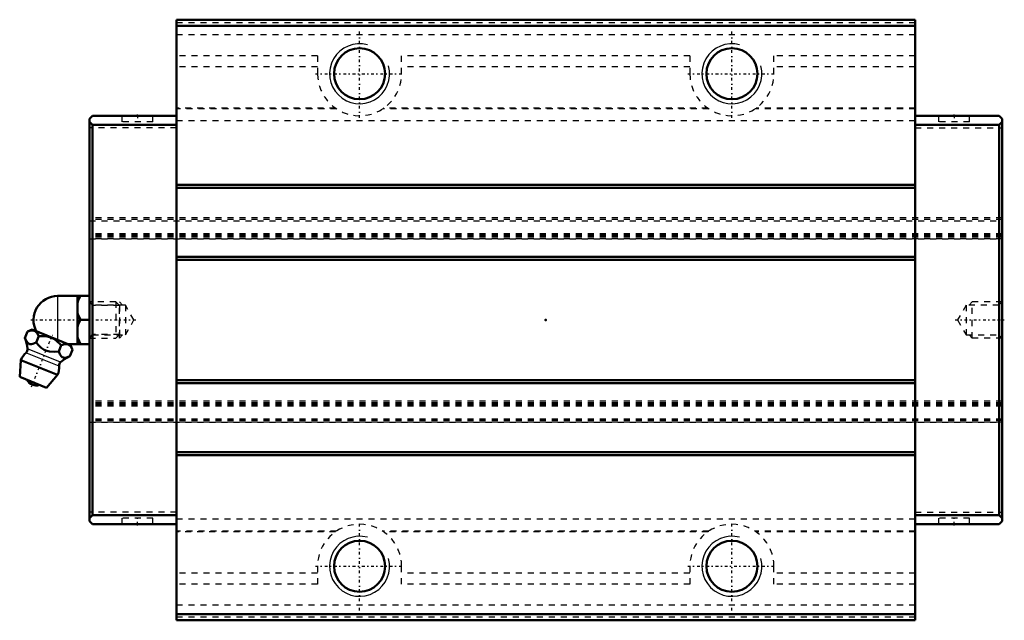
# Model space of a CAD drawing. Header units: millimetres. Extents: x -88 to 76, y -50 to 50.
import ezdxf

# ---------------------------------------------------------------- set-up
doc = ezdxf.new("R2010")
doc.units = ezdxf.units.MM
doc.linetypes.add('Center', pattern=[1.5, 0.45, -0.5, 0.05, -0.5])
doc.linetypes.add('Dashed', pattern=[2, 1, -1])
for name, color, linetype, lineweight in [('2d ConnectionPoints', 7, 'Continuous', 50), ('AM_0', 7, 'Continuous', 50), ('AM_4', 3, 'Continuous', 25), ('AM_5', 3, 'Continuous', 25), ('AM_7', 7, 'Center', 25), ('AM_9', 6, 'Dashed', 25)]:
    doc.layers.add(name, color=color, linetype=linetype, lineweight=lineweight)

# ---------------------------------------------------------------- blocks, each defined once
blk = doc.blocks.new('1_B_M6F_SHS_grease_nipple_joint_0_in_SHS35LC1SS_GK__BLOCK_B_M6F1__4')
at = {"layer": 'AM_0'}
for p, q in [((-81.3, 4), (-76, 4)), ((-78, 4), (-78, -4)), ((-77.5, 0), (-76, 0)), ((-85.51, -1.6), (-86.29, -1.93)), ((-79.12, -4.18), (-85.51, -1.6)), ((-86.72, -3), (-86.29, -1.93)), ((-84.85, -3.76), (-84.42, -2.69)), ((-81.1, -5.27), (-80.67, -4.2)), ((-79.58, -4), (-76, -4)), ((-78.79, -4.96), (-79.12, -4.18)), ((-79.23, -6.03), (-78.79, -4.96)), ((-87.4, -6.67), (-87.6, -9.49)), ((-81.28, -9.14), (-87.4, -6.67)), ((-83.11, -11.31), (-87.6, -9.49)), ((-83.11, -11.31), (-81.28, -9.14))]:
    blk.add_line(p, q, dxfattribs=at)
for points in [[(-77.5, 4), (-77.79, 3.44), (-78, 2.85)], [(-78, 1.15), (-77.94, 0.96), (-77.5, 0)], [(-77.5, 0), (-77.79, -0.56), (-78, -1.15)], [(-86.72, -3), (-86.54, -3.4), (-86.32, -3.74), (-86.13, -3.91), (-85.91, -4), (-85.66, -4.01), (-85.4, -3.96), (-84.85, -3.76)], [(-84.42, -2.69), (-84.68, -2.21), (-85.04, -1.86), (-85.34, -1.76), (-85.69, -1.75), (-86.29, -1.93)], [(-80.67, -4.2), (-81.51, -3.42), (-82.03, -3.09), (-82.61, -2.85), (-83.21, -2.71), (-83.83, -2.67), (-84.42, -2.69)], [(-78, -2.85), (-77.94, -3.04), (-77.5, -4)], [(-84.85, -3.76), (-84.42, -4.23), (-84, -4.62), (-83.53, -4.95), (-83.1, -5.15), (-82.64, -5.26), (-81.87, -5.32), (-81.1, -5.27)], [(-78.79, -4.96), (-79.05, -4.48), (-79.41, -4.14), (-79.72, -4.03), (-80.07, -4.03), (-80.67, -4.2)], [(-81.1, -5.27), (-80.92, -5.67), (-80.7, -6.01), (-80.51, -6.18), (-80.29, -6.27), (-80.04, -6.29), (-79.78, -6.24), (-79.23, -6.03)]]:
    blk.add_lwpolyline(points, dxfattribs=at)
for centre, radius, start, end in [((-81.3, 0), 4, 90, 207.9876), ((-92.27, -5.29), 6, 4.8448, 22.4713), ((-87.08, -4.86), 0.8, 311.9787, 4.8448), ((-84.34, -7.9), 3.3, 131.9787, 158), ((-76.83, -11.53), 6, 113.5501, 131.1552), ((-84.34, -7.9), 3.3, 338, 4.0213), ((-80.25, -7.62), 0.8, 131.1552, 184.0213), ((-84.81, -9.07), 1.82, 210.1342, 285.8658)]:
    blk.add_arc(centre, radius, start, end, dxfattribs=at)
at = {"layer": 'AM_4'}
for p, q in [((-81.3, 4), (-81.3, -3.3)), ((-80.78, -7.01), (-86.29, -4.79)), ((-81.05, -7.67), (-86.55, -5.45))]:
    blk.add_line(p, q, dxfattribs=at)
at = {"layer": 'AM_5', "linetype": 'Dashed'}
for p, q in [((-76, 3), (-75.46, 2.39)), ((-75.46, 3), (-75.46, -3)), ((-71, 2.39), (-75.46, 2.39)), ((-76, -3), (-75.46, -2.39)), ((-71, -2.39), (-75.46, -2.39))]:
    blk.add_line(p, q, dxfattribs=at)
at = {"layer": 'AM_7'}
blk.add_line((-85.66, -11.15), (-82.16, -2.5), dxfattribs=at)
at = {"layer": 'AM_9'}
for p, q in [((-71.61, 3), (-76, 3)), ((-71, 2.39), (-71.61, 3)), ((-71.61, 3), (-71.61, -3)), ((-71, 2.39), (-71, -2.39)), ((-76, -3), (-71.61, -3)), ((-71.61, -3), (-71, -2.39))]:
    blk.add_line(p, q, dxfattribs=at)
blk = doc.blocks.new('2_SHS35LCSSB_M6F1_Slide25_55_0_in_SHS35LC1SS_GK__BLOCK_B_M6F1__4')
at = {"layer": 'AM_0'}
for p, q in [((-61.5, 50), (-61.5, -50)), ((61.5, 50), (-61.5, 50)), ((61.5, 50), (61.5, -50)), ((61.5, 49), (-61.5, 49)), ((-76, 33.5), (-75.5, 34)), ((-76, 33.5), (-76, -33.5)), ((-75.5, 32.5), (-76, 33)), ((-61.5, 34), (-75.5, 34)), ((61.5, 34), (75.5, 34)), ((76, 33.5), (75.5, 34)), ((75.5, 32.5), (76, 33)), ((76, 33.5), (76, -33.5)), ((-75.5, -32.5), (-75.5, 32.5)), ((-61.5, 32.5), (-75.5, 32.5)), ((61.5, 32.5), (75.5, 32.5)), ((75.5, -32.5), (75.5, 32.5)), ((61.5, 22.5), (-61.5, 22.5)), ((61.5, 22), (-61.5, 22)), ((61.5, 10.5), (-61.5, 10.5)), ((61.5, 10), (-61.5, 10)), ((61.5, -10), (-61.5, -10)), ((61.5, -10.5), (-61.5, -10.5)), ((61.5, -22), (-61.5, -22)), ((61.5, -22.5), (-61.5, -22.5)), ((-76, -33), (-75.5, -32.5)), ((-61.5, -32.5), (-75.5, -32.5)), ((61.5, -32.5), (75.5, -32.5)), ((76, -33), (75.5, -32.5)), ((-75.5, -34), (-76, -33.5)), ((-61.5, -34), (-75.5, -34)), ((61.5, -34), (75.5, -34)), ((75.5, -34), (76, -33.5)), ((61.5, -49), (-61.5, -49)), ((61.5, -50), (-61.5, -50))]:
    blk.add_line(p, q, dxfattribs=at)
for centre in [(-31, 41), (31, 41), (-31, -41), (31, -41)]:
    blk.add_circle(centre, 4.25, dxfattribs=at)
at = {"layer": 'AM_5', "linetype": 'Dashed'}
for p, q in [((-71, -3), (-71, 3)), ((-70.5, 2.46), (-71, 3)), ((70.5, 2.46), (71, 3)), ((71, -3), (71, 3)), ((76, 3), (71, 3)), ((-70.5, -2.46), (-71, -3)), ((70.5, -2.46), (71, -3)), ((76, -3), (71, -3))]:
    blk.add_line(p, q, dxfattribs=at)
at = {"layer": 'AM_5'}
for centre in [(-31, 41), (31, 41), (-31, -41), (31, -41)]:
    blk.add_arc(centre, 5, 75, 15, dxfattribs=at)
at = {"layer": 'AM_7'}
for p, q in [((-31, 33.65), (-31, 48.35)), ((31, 33.65), (31, 48.35)), ((-38.35, 41), (-23.65, 41)), ((23.65, 41), (38.35, 41)), ((-68, 34.05), (-68, 32.95)), ((68, 34.05), (68, 32.95)), ((-85.77, 0), (-68.21, 0)), ((68.21, 0), (76.37, 0)), ((-68, -34.05), (-68, -32.95)), ((-31, -48.35), (-31, -33.65)), ((31, -48.35), (31, -33.65)), ((68, -34.05), (68, -32.95)), ((-38.35, -41), (-23.65, -41)), ((23.65, -41), (38.35, -41))]:
    blk.add_line(p, q, dxfattribs=at)
at = {"layer": 'AM_9'}
for p, q in [((61.5, 49.5), (-61.5, 49.5)), ((61.5, 47.5), (-61.5, 47.5)), ((-38, 44.01), (-61.5, 44.01)), ((-38, 44.01), (-38, 41)), ((-24, 41), (-24, 44.01)), ((24, 44.01), (-24, 44.01)), ((24, 44.01), (24, 41)), ((61.5, 44.01), (38, 44.01)), ((38, 41), (38, 44.01)), ((-38, 42.13), (-61.5, 42.13)), ((24, 42.13), (-24, 42.13)), ((61.5, 42.13), (38, 42.13)), ((-35.02, 35.27), (-61.5, 35.27)), ((-34.84, 35.15), (-61.5, 35.15)), ((27.16, 35.15), (-27.16, 35.15)), ((26.98, 35.27), (-26.98, 35.27)), ((61.5, 35.15), (34.84, 35.15)), ((61.5, 35.27), (35.02, 35.27)), ((-70.6, 34), (-70.6, 33)), ((-65.4, 33), (-70.6, 33)), ((-65.4, 33), (-65.4, 34)), ((61.5, 33.15), (-61.5, 33.15)), ((65.4, 34), (65.4, 33)), ((70.6, 33), (65.4, 33)), ((70.6, 33), (70.6, 34)), ((-61.5, 32), (-76, 32)), ((61.5, 32), (76, 32)), ((76, 17), (-76, 17)), ((76, 16.74), (-76, 16.74)), ((-76, 16.5), (76, 16.5)), ((76, 14.32), (-76, 14.32)), ((76, 14.32), (-76, 14.32)), ((76, 14.24), (-76, 14.24)), ((76, 14.02), (-76, 14.02)), ((76, 13.79), (-76, 13.79)), ((76, 13.5), (-76, 13.5)), ((-76, 13.5), (76, 13.5)), ((-75.46, 2.46), (-76, 3)), ((-70, 2.46), (-75.46, 2.46)), ((-75.46, 2.46), (-75.46, -2.46)), ((-70, 2.46), (-70, -2.46)), ((-68.58, 0), (-70, 2.46)), ((70, 2.46), (68.58, 0)), ((70, 2.46), (70, -2.46)), ((75.46, 2.46), (70, 2.46)), ((76, 3), (75.46, 2.46)), ((75.46, 2.46), (75.46, -2.46)), ((-70, -2.46), (-68.58, 0)), ((68.58, 0), (70, -2.46)), ((-76, -3), (-75.46, -2.46)), ((-75.46, -2.46), (-70, -2.46)), ((70, -2.46), (75.46, -2.46)), ((75.46, -2.46), (76, -3)), ((76, -13.5), (-76, -13.5)), ((76, -13.5), (-76, -13.5)), ((76, -13.79), (-76, -13.79)), ((76, -14.02), (-76, -14.02)), ((76, -14.24), (-76, -14.24)), ((76, -14.32), (-76, -14.32)), ((76, -14.32), (-76, -14.32)), ((76, -16.5), (-76, -16.5)), ((76, -16.74), (-76, -16.74)), ((-76, -17), (76, -17)), ((76, -17), (-76, -17)), ((-61.5, -32), (-76, -32)), ((61.5, -32), (76, -32)), ((-65.4, -33), (-70.6, -33)), ((-70.6, -33), (-70.6, -34)), ((-65.4, -34), (-65.4, -33)), ((61.5, -33.15), (-61.5, -33.15)), ((70.6, -33), (65.4, -33)), ((65.4, -33), (65.4, -34)), ((70.6, -34), (70.6, -33)), ((-34.84, -35.15), (-61.5, -35.15)), ((-35.02, -35.27), (-61.5, -35.27)), ((27.16, -35.15), (-27.16, -35.15)), ((26.98, -35.27), (-26.98, -35.27)), ((61.5, -35.15), (34.84, -35.15)), ((61.5, -35.27), (35.02, -35.27)), ((-38, -42.13), (-61.5, -42.13)), ((-38, -41), (-38, -44.01)), ((-24, -44.01), (-24, -41)), ((24, -42.13), (-24, -42.13)), ((24, -41), (24, -44.01)), ((38, -44.01), (38, -41)), ((61.5, -42.13), (38, -42.13)), ((-38, -44.01), (-61.5, -44.01)), ((24, -44.01), (-24, -44.01)), ((61.5, -44.01), (38, -44.01)), ((61.5, -47.5), (-61.5, -47.5)), ((61.5, -49.5), (-61.5, -49.5))]:
    blk.add_line(p, q, dxfattribs=at)
for points in [[(-26.98, 35.27), (-27.12, 35.17), (-27.16, 35.15)], [(27.16, 35.15), (27.09, 35.2), (26.98, 35.27)], [(-27.16, -35.15), (-27.09, -35.2), (-26.98, -35.27)], [(26.98, -35.27), (27.12, -35.17), (27.16, -35.15)]]:
    blk.add_lwpolyline(points, dxfattribs=at)
for centre, start, end in [((-31, 41), 180, 360), ((31, 41), 180, 360), ((-31, -41), 0, 180), ((31, -41), 0, 180)]:
    blk.add_arc(centre, 7, start, end, dxfattribs=at)

msp = doc.modelspace()

# ---------------------------------------------------------------- linework, layer by layer
at = {"layer": '2d ConnectionPoints'}
for p in [(-68, 34), (68, 34), (-76, 0), (0, 0), (76, 0), (-68, -34), (68, -34)]:
    msp.add_point(p, dxfattribs=at)

# ---------------------------------------------------------------- block references
for name in ['2_SHS35LCSSB_M6F1_Slide25_55_0_in_SHS35LC1SS_GK__BLOCK_B_M6F1__4', '1_B_M6F_SHS_grease_nipple_joint_0_in_SHS35LC1SS_GK__BLOCK_B_M6F1__4']:
    msp.add_blockref(name, (0, 0))

doc.saveas('drawing.dxf')
